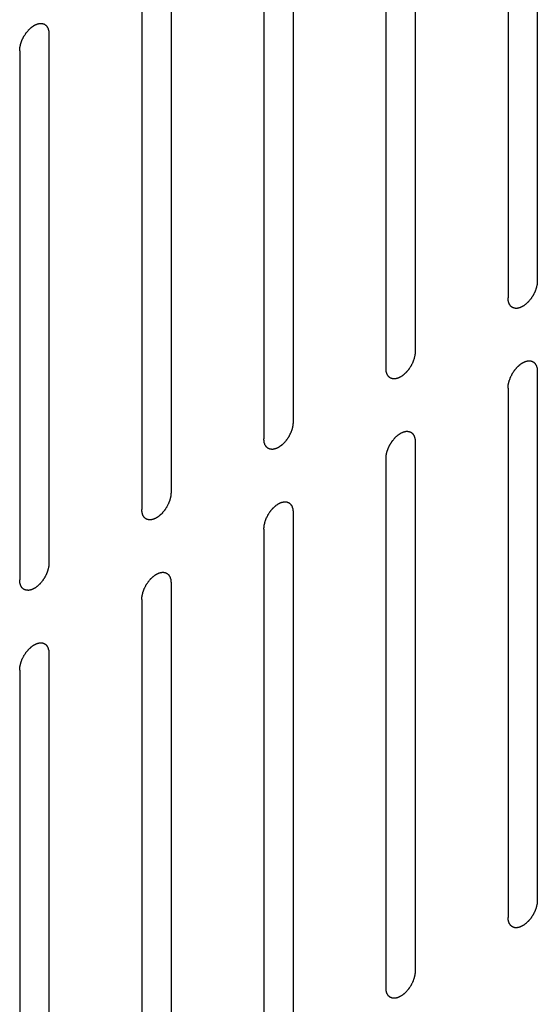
# Model space of a CAD drawing. Header units: inches. Extents: x 5 to 265, y 5 to 171.
# Tile 85 of 212: x 200.024 to 200.962, y 81.081 to 82.866. Entities that reach past the tile are written whole.
import ezdxf

# ---------------------------------------------------------------- set-up
doc = ezdxf.new("R2010")
doc.units = ezdxf.units.IN
doc.header["$LTSCALE"] = 14.96
doc.header["$MEASUREMENT"] = 0
doc.layers.get('0').update_dxf_attribs({"linetype": 'CONTINUOUS'})

msp = doc.modelspace()

# ---------------------------------------------------------------- linework, layer by layer
at = {"color": 7, "linetype": 'Continuous'}
for p, q in [((200.9624, 83.3513), (200.9624, 82.3919)), ((200.9094, 83.3207), (200.9094, 82.3613)), ((200.7411, 83.2235), (200.7411, 82.2641)), ((200.688, 83.1929), (200.688, 82.2335)), ((200.5197, 83.0957), (200.5197, 82.1363)), ((200.4667, 83.0651), (200.4667, 82.1057)), ((200.2984, 82.9679), (200.2984, 82.0085)), ((200.2454, 82.9373), (200.2454, 81.9779)), ((200.0771, 82.8401), (200.0771, 81.8808)), ((200.0241, 82.8095), (200.0241, 81.8501)), ((200.9624, 82.2286), (200.9624, 81.2692)), ((200.9094, 82.198), (200.9094, 81.2386)), ((200.7411, 82.1008), (200.7411, 81.1414)), ((200.688, 82.0702), (200.688, 81.1108)), ((200.5197, 81.973), (200.5197, 81.0136)), ((200.4667, 81.9424), (200.4667, 80.983)), ((200.2984, 81.8452), (200.2984, 80.8858)), ((200.2454, 81.8146), (200.2454, 80.8552)), ((200.0771, 81.7175), (200.0771, 80.7581)), ((200.0241, 81.6868), (200.0241, 80.7274))]:
    msp.add_line(p, q, dxfattribs=at)
for points in [[(200.0241, 82.8095), (200.0241, 82.8101), (200.0242, 82.8111), (200.0243, 82.8126), (200.0244, 82.814), (200.0245, 82.8149), (200.0245, 82.8154), (200.0245, 82.8158), (200.0247, 82.8162), (200.0248, 82.8167), (200.025, 82.8177), (200.0253, 82.8191), (200.0256, 82.8204), (200.0258, 82.8214), (200.026, 82.8219), (200.026, 82.8224), (200.0262, 82.8228), (200.0264, 82.8233), (200.0268, 82.8243), (200.0273, 82.8257), (200.0278, 82.8271), (200.0281, 82.8281), (200.0283, 82.8286), (200.0285, 82.829), (200.0287, 82.8294), (200.029, 82.83), (200.0295, 82.831), (200.0302, 82.8323), (200.0309, 82.8337), (200.0313, 82.8347), (200.0316, 82.8352), (200.0318, 82.8357), (200.0321, 82.836), (200.0324, 82.8366), (200.033, 82.8374), (200.0338, 82.8387), (200.0347, 82.84), (200.0352, 82.8409), (200.0356, 82.8414), (200.0358, 82.8418), (200.0361, 82.8421), (200.0365, 82.8426), (200.0372, 82.8434), (200.0381, 82.8445), (200.0391, 82.8456), (200.0397, 82.8464), (200.0401, 82.8469), (200.0404, 82.8472), (200.0407, 82.8475), (200.0411, 82.8479), (200.0418, 82.8486), (200.0429, 82.8495), (200.0439, 82.8505), (200.0446, 82.8512), (200.045, 82.8515), (200.0453, 82.8518), (200.0457, 82.8521), (200.0461, 82.8524), (200.0469, 82.8529), (200.048, 82.8536), (200.049, 82.8544), (200.0498, 82.8549), (200.0502, 82.8552), (200.0506, 82.8555), (200.0509, 82.8556), (200.0513, 82.8558), (200.0521, 82.8562), (200.0532, 82.8567), (200.0542, 82.8571), (200.055, 82.8575), (200.0554, 82.8577), (200.0557, 82.8579), (200.056, 82.8579), (200.0565, 82.858), (200.0572, 82.8582), (200.0582, 82.8584), (200.0592, 82.8586), (200.06, 82.8588), (200.0604, 82.8589), (200.0607, 82.859), (200.061, 82.859), (200.0613, 82.859), (200.062, 82.8589), (200.063, 82.8589), (200.0639, 82.8589), (200.0646, 82.8588), (200.065, 82.8588), (200.0653, 82.8588), (200.0655, 82.8587), (200.0658, 82.8586), (200.0664, 82.8584), (200.0673, 82.8581), (200.0681, 82.8578), (200.0687, 82.8575), (200.0691, 82.8574), (200.0693, 82.8573), (200.0695, 82.8571), (200.0698, 82.8569), (200.0703, 82.8565), (200.071, 82.856), (200.0717, 82.8554), (200.0721, 82.855), (200.0724, 82.8548), (200.0726, 82.8546), (200.0728, 82.8543), (200.073, 82.854), (200.0733, 82.8535), (200.0738, 82.8527), (200.0743, 82.8519), (200.0747, 82.8513), (200.0749, 82.851), (200.0751, 82.8508), (200.0751, 82.8504), (200.0753, 82.85), (200.0755, 82.8493), (200.0758, 82.8483), (200.0761, 82.8473), (200.0764, 82.8466), (200.0765, 82.8462), (200.0766, 82.8459), (200.0766, 82.8455), (200.0767, 82.8451), (200.0767, 82.8442), (200.0768, 82.843), (200.077, 82.8416), (200.0771, 82.8406), (200.0771, 82.8401)], [(200.9624, 82.3919), (200.9623, 82.3914), (200.9623, 82.3903), (200.9621, 82.3888), (200.962, 82.3875), (200.962, 82.3866), (200.9619, 82.386), (200.9619, 82.3856), (200.9618, 82.3852), (200.9617, 82.3847), (200.9614, 82.3837), (200.9611, 82.3823), (200.9608, 82.381), (200.9606, 82.38), (200.9605, 82.3795), (200.9604, 82.3791), (200.9602, 82.3786), (200.96, 82.3781), (200.9597, 82.3771), (200.9592, 82.3757), (200.9587, 82.3743), (200.9583, 82.3734), (200.9581, 82.3728), (200.958, 82.3724), (200.9577, 82.372), (200.9575, 82.3714), (200.957, 82.3704), (200.9563, 82.3691), (200.9556, 82.3677), (200.9551, 82.3667), (200.9548, 82.3662), (200.9546, 82.3657), (200.9544, 82.3654), (200.954, 82.3649), (200.9535, 82.364), (200.9526, 82.3627), (200.9518, 82.3614), (200.9512, 82.3605), (200.9509, 82.36), (200.9506, 82.3596), (200.9503, 82.3593), (200.95, 82.3588), (200.9493, 82.3581), (200.9483, 82.3569), (200.9474, 82.3558), (200.9467, 82.355), (200.9463, 82.3545), (200.9461, 82.3542), (200.9458, 82.3539), (200.9453, 82.3535), (200.9446, 82.3528), (200.9436, 82.3519), (200.9426, 82.3509), (200.9418, 82.3503), (200.9414, 82.3499), (200.9411, 82.3496), (200.9408, 82.3494), (200.9403, 82.3491), (200.9396, 82.3485), (200.9385, 82.3478), (200.9374, 82.347), (200.9366, 82.3465), (200.9362, 82.3462), (200.9359, 82.3459), (200.9356, 82.3458), (200.9351, 82.3456), (200.9344, 82.3453), (200.9333, 82.3448), (200.9322, 82.3443), (200.9315, 82.3439), (200.931, 82.3437), (200.9307, 82.3435), (200.9304, 82.3435), (200.93, 82.3434), (200.9293, 82.3432), (200.9282, 82.343), (200.9272, 82.3428), (200.9265, 82.3426), (200.9261, 82.3425), (200.9258, 82.3424), (200.9255, 82.3424), (200.9251, 82.3424), (200.9244, 82.3425), (200.9235, 82.3425), (200.9225, 82.3425), (200.9219, 82.3426), (200.9215, 82.3426), (200.9212, 82.3426), (200.9209, 82.3427), (200.9206, 82.3428), (200.92, 82.343), (200.9192, 82.3433), (200.9183, 82.3437), (200.9177, 82.3439), (200.9174, 82.344), (200.9171, 82.3441), (200.9169, 82.3443), (200.9166, 82.3445), (200.9162, 82.3449), (200.9155, 82.3455), (200.9148, 82.346), (200.9143, 82.3464), (200.914, 82.3467), (200.9138, 82.3468), (200.9137, 82.3471), (200.9135, 82.3474), (200.9131, 82.3479), (200.9126, 82.3487), (200.9121, 82.3495), (200.9117, 82.3501), (200.9115, 82.3504), (200.9114, 82.3507), (200.9113, 82.351), (200.9112, 82.3514), (200.911, 82.3521), (200.9106, 82.3531), (200.9103, 82.3541), (200.9101, 82.3548), (200.91, 82.3552), (200.9099, 82.3555), (200.9099, 82.3559), (200.9098, 82.3563), (200.9097, 82.3572), (200.9096, 82.3584), (200.9095, 82.3598), (200.9094, 82.3608), (200.9094, 82.3613)], [(200.7411, 82.2641), (200.741, 82.2636), (200.7409, 82.2625), (200.7408, 82.261), (200.7407, 82.2597), (200.7406, 82.2588), (200.7406, 82.2582), (200.7406, 82.2579), (200.7405, 82.2574), (200.7403, 82.2569), (200.7401, 82.2559), (200.7398, 82.2546), (200.7395, 82.2532), (200.7393, 82.2522), (200.7392, 82.2517), (200.7391, 82.2513), (200.7389, 82.2509), (200.7387, 82.2503), (200.7384, 82.2493), (200.7379, 82.2479), (200.7373, 82.2465), (200.737, 82.2456), (200.7368, 82.245), (200.7367, 82.2446), (200.7364, 82.2442), (200.7362, 82.2436), (200.7357, 82.2427), (200.735, 82.2413), (200.7343, 82.2399), (200.7338, 82.2389), (200.7335, 82.2384), (200.7333, 82.238), (200.733, 82.2376), (200.7327, 82.2371), (200.7321, 82.2362), (200.7313, 82.2349), (200.7305, 82.2336), (200.7299, 82.2328), (200.7295, 82.2322), (200.7293, 82.2319), (200.729, 82.2315), (200.7286, 82.2311), (200.728, 82.2303), (200.727, 82.2291), (200.7261, 82.228), (200.7254, 82.2272), (200.725, 82.2268), (200.7247, 82.2264), (200.7244, 82.2261), (200.724, 82.2257), (200.7233, 82.2251), (200.7223, 82.2241), (200.7212, 82.2231), (200.7205, 82.2225), (200.7201, 82.2221), (200.7198, 82.2218), (200.7195, 82.2216), (200.719, 82.2213), (200.7183, 82.2207), (200.7172, 82.22), (200.7161, 82.2192), (200.7153, 82.2187), (200.7149, 82.2184), (200.7145, 82.2181), (200.7142, 82.218), (200.7138, 82.2178), (200.713, 82.2175), (200.712, 82.217), (200.7109, 82.2165), (200.7101, 82.2161), (200.7097, 82.2159), (200.7094, 82.2158), (200.7091, 82.2157), (200.7087, 82.2156), (200.708, 82.2155), (200.7069, 82.2152), (200.7059, 82.215), (200.7052, 82.2148), (200.7048, 82.2147), (200.7044, 82.2146), (200.7042, 82.2147), (200.7038, 82.2147), (200.7031, 82.2147), (200.7022, 82.2147), (200.7012, 82.2148), (200.7005, 82.2148), (200.7002, 82.2148), (200.6999, 82.2148), (200.6996, 82.2149), (200.6993, 82.215), (200.6987, 82.2153), (200.6978, 82.2156), (200.697, 82.2159), (200.6964, 82.2161), (200.6961, 82.2162), (200.6958, 82.2163), (200.6956, 82.2165), (200.6953, 82.2167), (200.6948, 82.2171), (200.6942, 82.2177), (200.6935, 82.2182), (200.693, 82.2186), (200.6927, 82.2189), (200.6925, 82.219), (200.6924, 82.2193), (200.6922, 82.2196), (200.6918, 82.2202), (200.6913, 82.221), (200.6908, 82.2218), (200.6904, 82.2223), (200.6902, 82.2227), (200.6901, 82.2229), (200.69, 82.2232), (200.6898, 82.2236), (200.6896, 82.2243), (200.6893, 82.2253), (200.689, 82.2263), (200.6888, 82.227), (200.6887, 82.2274), (200.6885, 82.2277), (200.6885, 82.2281), (200.6885, 82.2286), (200.6884, 82.2294), (200.6883, 82.2306), (200.6882, 82.232), (200.6881, 82.233), (200.688, 82.2335)], [(200.9094, 82.198), (200.9094, 82.1985), (200.9095, 82.1995), (200.9096, 82.2011), (200.9097, 82.2024), (200.9098, 82.2033), (200.9098, 82.2038), (200.9098, 82.2042), (200.91, 82.2046), (200.9101, 82.2052), (200.9103, 82.2061), (200.9106, 82.2075), (200.9109, 82.2089), (200.9111, 82.2098), (200.9113, 82.2104), (200.9113, 82.2108), (200.9115, 82.2112), (200.9117, 82.2118), (200.9121, 82.2127), (200.9126, 82.2141), (200.9131, 82.2155), (200.9134, 82.2165), (200.9136, 82.217), (200.9138, 82.2175), (200.914, 82.2179), (200.9143, 82.2184), (200.9148, 82.2194), (200.9155, 82.2208), (200.9162, 82.2222), (200.9166, 82.2231), (200.9169, 82.2237), (200.9171, 82.2241), (200.9174, 82.2245), (200.9177, 82.225), (200.9183, 82.2259), (200.9191, 82.2271), (200.92, 82.2284), (200.9205, 82.2293), (200.9209, 82.2298), (200.9211, 82.2302), (200.9214, 82.2305), (200.9218, 82.231), (200.9225, 82.2318), (200.9234, 82.2329), (200.9244, 82.2341), (200.925, 82.2349), (200.9254, 82.2353), (200.9257, 82.2357), (200.926, 82.2359), (200.9264, 82.2363), (200.9271, 82.237), (200.9282, 82.238), (200.9292, 82.2389), (200.9299, 82.2396), (200.9303, 82.24), (200.9306, 82.2403), (200.931, 82.2405), (200.9314, 82.2408), (200.9322, 82.2413), (200.9333, 82.2421), (200.9343, 82.2428), (200.9351, 82.2434), (200.9355, 82.2437), (200.9359, 82.2439), (200.9362, 82.244), (200.9366, 82.2442), (200.9374, 82.2446), (200.9384, 82.2451), (200.9395, 82.2456), (200.9403, 82.2459), (200.9407, 82.2461), (200.941, 82.2463), (200.9413, 82.2463), (200.9417, 82.2464), (200.9425, 82.2466), (200.9435, 82.2468), (200.9445, 82.2471), (200.9453, 82.2473), (200.9457, 82.2473), (200.946, 82.2474), (200.9463, 82.2474), (200.9466, 82.2474), (200.9473, 82.2474), (200.9483, 82.2473), (200.9492, 82.2473), (200.9499, 82.2473), (200.9503, 82.2472), (200.9506, 82.2473), (200.9508, 82.2471), (200.9511, 82.247), (200.9517, 82.2468), (200.9526, 82.2465), (200.9534, 82.2462), (200.954, 82.246), (200.9544, 82.2458), (200.9546, 82.2458), (200.9548, 82.2456), (200.9551, 82.2454), (200.9556, 82.245), (200.9563, 82.2444), (200.9569, 82.2438), (200.9574, 82.2434), (200.9577, 82.2432), (200.9579, 82.243), (200.9581, 82.2428), (200.9583, 82.2425), (200.9586, 82.2419), (200.9591, 82.2411), (200.9596, 82.2403), (200.96, 82.2397), (200.9602, 82.2394), (200.9604, 82.2392), (200.9604, 82.2389), (200.9606, 82.2385), (200.9608, 82.2378), (200.9611, 82.2368), (200.9614, 82.2357), (200.9616, 82.235), (200.9618, 82.2346), (200.9619, 82.2343), (200.9619, 82.234), (200.9619, 82.2335), (200.962, 82.2327), (200.9621, 82.2315), (200.9623, 82.23), (200.9623, 82.2291), (200.9624, 82.2286)], [(200.5197, 82.1363), (200.5197, 82.1358), (200.5196, 82.1348), (200.5195, 82.1332), (200.5194, 82.1319), (200.5193, 82.131), (200.5193, 82.1305), (200.5193, 82.1301), (200.5191, 82.1297), (200.519, 82.1291), (200.5188, 82.1282), (200.5185, 82.1268), (200.5182, 82.1254), (200.518, 82.1245), (200.5178, 82.1239), (200.5178, 82.1235), (200.5176, 82.1231), (200.5174, 82.1225), (200.517, 82.1215), (200.5165, 82.1202), (200.516, 82.1188), (200.5157, 82.1178), (200.5155, 82.1172), (200.5153, 82.1168), (200.5151, 82.1164), (200.5148, 82.1158), (200.5143, 82.1149), (200.5136, 82.1135), (200.5129, 82.1121), (200.5125, 82.1112), (200.5122, 82.1106), (200.512, 82.1102), (200.5117, 82.1098), (200.5114, 82.1093), (200.5108, 82.1084), (200.51, 82.1071), (200.5091, 82.1059), (200.5086, 82.105), (200.5082, 82.1045), (200.508, 82.1041), (200.5077, 82.1037), (200.5073, 82.1033), (200.5066, 82.1025), (200.5057, 82.1014), (200.5047, 82.1002), (200.5041, 82.0994), (200.5037, 82.099), (200.5034, 82.0986), (200.5031, 82.0983), (200.5027, 82.098), (200.502, 82.0973), (200.5009, 82.0963), (200.4999, 82.0954), (200.4992, 82.0947), (200.4988, 82.0943), (200.4985, 82.094), (200.4981, 82.0938), (200.4977, 82.0935), (200.4969, 82.093), (200.4958, 82.0922), (200.4948, 82.0915), (200.494, 82.0909), (200.4936, 82.0906), (200.4932, 82.0904), (200.4929, 82.0902), (200.4925, 82.09), (200.4917, 82.0897), (200.4906, 82.0892), (200.4896, 82.0887), (200.4888, 82.0883), (200.4884, 82.0882), (200.4881, 82.088), (200.4878, 82.0879), (200.4874, 82.0878), (200.4866, 82.0877), (200.4856, 82.0874), (200.4846, 82.0872), (200.4838, 82.087), (200.4834, 82.0869), (200.4831, 82.0868), (200.4828, 82.0869), (200.4825, 82.0869), (200.4818, 82.0869), (200.4808, 82.0869), (200.4799, 82.087), (200.4792, 82.087), (200.4788, 82.087), (200.4785, 82.087), (200.4783, 82.0871), (200.478, 82.0873), (200.4774, 82.0875), (200.4765, 82.0878), (200.4757, 82.0881), (200.4751, 82.0883), (200.4747, 82.0884), (200.4745, 82.0885), (200.4743, 82.0887), (200.474, 82.0889), (200.4735, 82.0893), (200.4728, 82.0899), (200.4721, 82.0905), (200.4717, 82.0909), (200.4714, 82.0911), (200.4712, 82.0912), (200.471, 82.0915), (200.4708, 82.0918), (200.4705, 82.0924), (200.47, 82.0932), (200.4695, 82.094), (200.4691, 82.0945), (200.4689, 82.0949), (200.4687, 82.0951), (200.4687, 82.0954), (200.4685, 82.0958), (200.4683, 82.0965), (200.468, 82.0975), (200.4677, 82.0985), (200.4674, 82.0992), (200.4673, 82.0997), (200.4672, 82.0999), (200.4672, 82.1003), (200.4672, 82.1008), (200.4671, 82.1016), (200.467, 82.1028), (200.4668, 82.1043), (200.4668, 82.1052), (200.4667, 82.1057)], [(200.688, 82.0702), (200.6881, 82.0707), (200.6882, 82.0717), (200.6883, 82.0733), (200.6884, 82.0746), (200.6885, 82.0755), (200.6885, 82.076), (200.6885, 82.0764), (200.6886, 82.0768), (200.6888, 82.0774), (200.689, 82.0783), (200.6893, 82.0797), (200.6896, 82.0811), (200.6898, 82.082), (200.6899, 82.0826), (200.69, 82.083), (200.6902, 82.0834), (200.6904, 82.084), (200.6907, 82.085), (200.6912, 82.0863), (200.6918, 82.0877), (200.6921, 82.0887), (200.6923, 82.0893), (200.6924, 82.0897), (200.6927, 82.0901), (200.6929, 82.0907), (200.6934, 82.0916), (200.6941, 82.093), (200.6948, 82.0944), (200.6953, 82.0953), (200.6956, 82.0959), (200.6958, 82.0963), (200.6961, 82.0967), (200.6964, 82.0972), (200.697, 82.0981), (200.6978, 82.0994), (200.6986, 82.1006), (200.6992, 82.1015), (200.6996, 82.102), (200.6998, 82.1024), (200.7001, 82.1028), (200.7005, 82.1032), (200.7011, 82.104), (200.7021, 82.1051), (200.703, 82.1063), (200.7037, 82.1071), (200.7041, 82.1075), (200.7044, 82.1079), (200.7047, 82.1082), (200.7051, 82.1085), (200.7058, 82.1092), (200.7068, 82.1102), (200.7079, 82.1111), (200.7086, 82.1118), (200.709, 82.1122), (200.7093, 82.1125), (200.7096, 82.1127), (200.7101, 82.113), (200.7108, 82.1135), (200.7119, 82.1143), (200.713, 82.115), (200.7138, 82.1156), (200.7142, 82.1159), (200.7145, 82.1161), (200.7149, 82.1163), (200.7153, 82.1165), (200.7161, 82.1168), (200.7171, 82.1173), (200.7182, 82.1178), (200.7189, 82.1182), (200.7194, 82.1183), (200.7197, 82.1185), (200.72, 82.1186), (200.7204, 82.1187), (200.7211, 82.1188), (200.7222, 82.1191), (200.7232, 82.1193), (200.7239, 82.1195), (200.7243, 82.1196), (200.7247, 82.1197), (200.7249, 82.1196), (200.7253, 82.1196), (200.726, 82.1196), (200.7269, 82.1196), (200.7279, 82.1195), (200.7286, 82.1195), (200.7289, 82.1195), (200.7292, 82.1195), (200.7295, 82.1194), (200.7298, 82.1193), (200.7304, 82.119), (200.7313, 82.1187), (200.7321, 82.1184), (200.7327, 82.1182), (200.733, 82.1181), (200.7333, 82.118), (200.7335, 82.1178), (200.7338, 82.1176), (200.7343, 82.1172), (200.7349, 82.1166), (200.7356, 82.116), (200.7361, 82.1156), (200.7364, 82.1154), (200.7366, 82.1153), (200.7367, 82.115), (200.7369, 82.1147), (200.7373, 82.1141), (200.7378, 82.1133), (200.7383, 82.1125), (200.7387, 82.112), (200.7389, 82.1116), (200.739, 82.1114), (200.7391, 82.1111), (200.7393, 82.1107), (200.7395, 82.11), (200.7398, 82.109), (200.7401, 82.108), (200.7403, 82.1073), (200.7404, 82.1068), (200.7406, 82.1066), (200.7406, 82.1062), (200.7406, 82.1057), (200.7407, 82.1049), (200.7408, 82.1037), (200.7409, 82.1022), (200.741, 82.1013), (200.7411, 82.1008)], [(200.2984, 82.0085), (200.2984, 82.008), (200.2983, 82.007), (200.2982, 82.0054), (200.2981, 82.0041), (200.298, 82.0032), (200.2979, 82.0027), (200.2979, 82.0023), (200.2978, 82.0019), (200.2977, 82.0013), (200.2975, 82.0004), (200.2972, 81.999), (200.2969, 81.9976), (200.2966, 81.9967), (200.2965, 81.9961), (200.2964, 81.9957), (200.2963, 81.9953), (200.2961, 81.9947), (200.2957, 81.9938), (200.2952, 81.9924), (200.2947, 81.991), (200.2943, 81.99), (200.2941, 81.9895), (200.294, 81.989), (200.2938, 81.9886), (200.2935, 81.9881), (200.293, 81.9871), (200.2923, 81.9857), (200.2916, 81.9843), (200.2911, 81.9834), (200.2909, 81.9828), (200.2907, 81.9824), (200.2904, 81.982), (200.2901, 81.9815), (200.2895, 81.9806), (200.2887, 81.9794), (200.2878, 81.9781), (200.2872, 81.9772), (200.2869, 81.9767), (200.2867, 81.9763), (200.2864, 81.976), (200.286, 81.9755), (200.2853, 81.9747), (200.2844, 81.9736), (200.2834, 81.9724), (200.2828, 81.9716), (200.2824, 81.9712), (200.2821, 81.9708), (200.2818, 81.9706), (200.2814, 81.9702), (200.2806, 81.9695), (200.2796, 81.9685), (200.2786, 81.9676), (200.2779, 81.9669), (200.2775, 81.9665), (200.2771, 81.9662), (200.2768, 81.966), (200.2764, 81.9657), (200.2756, 81.9652), (200.2745, 81.9644), (200.2734, 81.9637), (200.2727, 81.9631), (200.2722, 81.9628), (200.2719, 81.9626), (200.2716, 81.9625), (200.2711, 81.9623), (200.2704, 81.9619), (200.2693, 81.9614), (200.2683, 81.9609), (200.2675, 81.9606), (200.2671, 81.9604), (200.2667, 81.9602), (200.2664, 81.9602), (200.266, 81.9601), (200.2653, 81.9599), (200.2643, 81.9597), (200.2632, 81.9594), (200.2625, 81.9592), (200.2621, 81.9592), (200.2618, 81.9591), (200.2615, 81.9591), (200.2611, 81.9591), (200.2605, 81.9591), (200.2595, 81.9592), (200.2586, 81.9592), (200.2579, 81.9592), (200.2575, 81.9593), (200.2572, 81.9592), (200.257, 81.9594), (200.2566, 81.9595), (200.256, 81.9597), (200.2552, 81.96), (200.2543, 81.9603), (200.2537, 81.9605), (200.2534, 81.9607), (200.2531, 81.9607), (200.2529, 81.9609), (200.2527, 81.9611), (200.2522, 81.9615), (200.2515, 81.9621), (200.2508, 81.9627), (200.2503, 81.9631), (200.2501, 81.9633), (200.2499, 81.9635), (200.2497, 81.9637), (200.2495, 81.964), (200.2492, 81.9646), (200.2486, 81.9654), (200.2481, 81.9662), (200.2478, 81.9668), (200.2476, 81.9671), (200.2474, 81.9673), (200.2473, 81.9676), (200.2472, 81.968), (200.247, 81.9687), (200.2467, 81.9697), (200.2464, 81.9708), (200.2461, 81.9715), (200.246, 81.9719), (200.2459, 81.9722), (200.2459, 81.9725), (200.2458, 81.973), (200.2458, 81.9738), (200.2456, 81.975), (200.2455, 81.9765), (200.2454, 81.9774), (200.2454, 81.9779)], [(200.4667, 81.9424), (200.4668, 81.9429), (200.4668, 81.944), (200.467, 81.9455), (200.4671, 81.9468), (200.4671, 81.9477), (200.4672, 81.9483), (200.4672, 81.9486), (200.4673, 81.9491), (200.4674, 81.9496), (200.4677, 81.9506), (200.468, 81.9519), (200.4683, 81.9533), (200.4685, 81.9543), (200.4686, 81.9548), (200.4687, 81.9552), (200.4689, 81.9556), (200.4691, 81.9562), (200.4694, 81.9572), (200.4699, 81.9586), (200.4704, 81.96), (200.4708, 81.9609), (200.471, 81.9615), (200.4711, 81.9619), (200.4714, 81.9623), (200.4716, 81.9629), (200.4721, 81.9638), (200.4728, 81.9652), (200.4735, 81.9666), (200.474, 81.9676), (200.4743, 81.9681), (200.4745, 81.9685), (200.4747, 81.9689), (200.4751, 81.9694), (200.4756, 81.9703), (200.4765, 81.9716), (200.4773, 81.9729), (200.4779, 81.9737), (200.4782, 81.9743), (200.4785, 81.9746), (200.4788, 81.975), (200.4791, 81.9754), (200.4798, 81.9762), (200.4808, 81.9774), (200.4817, 81.9785), (200.4824, 81.9793), (200.4828, 81.9797), (200.483, 81.9801), (200.4833, 81.9804), (200.4838, 81.9808), (200.4845, 81.9814), (200.4855, 81.9824), (200.4865, 81.9834), (200.4873, 81.984), (200.4877, 81.9844), (200.488, 81.9847), (200.4883, 81.9849), (200.4887, 81.9852), (200.4895, 81.9858), (200.4906, 81.9865), (200.4917, 81.9873), (200.4925, 81.9878), (200.4929, 81.9881), (200.4932, 81.9884), (200.4935, 81.9885), (200.494, 81.9887), (200.4947, 81.989), (200.4958, 81.9895), (200.4969, 81.99), (200.4976, 81.9904), (200.4981, 81.9906), (200.4984, 81.9907), (200.4987, 81.9908), (200.4991, 81.9909), (200.4998, 81.991), (200.5009, 81.9913), (200.5019, 81.9915), (200.5026, 81.9917), (200.503, 81.9918), (200.5033, 81.9919), (200.5036, 81.9918), (200.504, 81.9918), (200.5047, 81.9918), (200.5056, 81.9918), (200.5066, 81.9917), (200.5072, 81.9917), (200.5076, 81.9917), (200.5079, 81.9917), (200.5082, 81.9916), (200.5085, 81.9915), (200.5091, 81.9912), (200.5099, 81.9909), (200.5108, 81.9906), (200.5114, 81.9904), (200.5117, 81.9903), (200.512, 81.9902), (200.5122, 81.99), (200.5125, 81.9898), (200.5129, 81.9894), (200.5136, 81.9888), (200.5143, 81.9883), (200.5148, 81.9879), (200.5151, 81.9876), (200.5153, 81.9875), (200.5154, 81.9872), (200.5156, 81.9869), (200.516, 81.9863), (200.5165, 81.9855), (200.517, 81.9847), (200.5174, 81.9842), (200.5175, 81.9838), (200.5177, 81.9836), (200.5178, 81.9833), (200.5179, 81.9829), (200.5181, 81.9822), (200.5185, 81.9812), (200.5188, 81.9802), (200.519, 81.9795), (200.5191, 81.9791), (200.5192, 81.9788), (200.5192, 81.9784), (200.5193, 81.9779), (200.5194, 81.9771), (200.5195, 81.9759), (200.5196, 81.9745), (200.5197, 81.9735), (200.5197, 81.973)], [(200.0771, 81.8808), (200.0771, 81.8802), (200.077, 81.8792), (200.0768, 81.8776), (200.0767, 81.8763), (200.0767, 81.8754), (200.0766, 81.8749), (200.0766, 81.8745), (200.0765, 81.8741), (200.0764, 81.8736), (200.0762, 81.8726), (200.0758, 81.8712), (200.0755, 81.8699), (200.0753, 81.8689), (200.0752, 81.8683), (200.0751, 81.8679), (200.0749, 81.8675), (200.0747, 81.867), (200.0744, 81.866), (200.0739, 81.8646), (200.0734, 81.8632), (200.073, 81.8622), (200.0728, 81.8617), (200.0727, 81.8613), (200.0725, 81.8608), (200.0722, 81.8603), (200.0717, 81.8593), (200.071, 81.8579), (200.0703, 81.8566), (200.0698, 81.8556), (200.0695, 81.855), (200.0693, 81.8546), (200.0691, 81.8542), (200.0687, 81.8537), (200.0682, 81.8528), (200.0673, 81.8516), (200.0665, 81.8503), (200.0659, 81.8494), (200.0656, 81.8489), (200.0653, 81.8485), (200.065, 81.8482), (200.0647, 81.8477), (200.064, 81.8469), (200.063, 81.8458), (200.0621, 81.8447), (200.0614, 81.8439), (200.0611, 81.8434), (200.0608, 81.843), (200.0605, 81.8428), (200.06, 81.8424), (200.0593, 81.8417), (200.0583, 81.8408), (200.0573, 81.8398), (200.0565, 81.8391), (200.0561, 81.8388), (200.0558, 81.8384), (200.0555, 81.8382), (200.0551, 81.8379), (200.0543, 81.8374), (200.0532, 81.8366), (200.0521, 81.8359), (200.0513, 81.8354), (200.0509, 81.8351), (200.0506, 81.8348), (200.0503, 81.8347), (200.0498, 81.8345), (200.0491, 81.8341), (200.048, 81.8336), (200.0469, 81.8331), (200.0462, 81.8328), (200.0458, 81.8326), (200.0454, 81.8324), (200.0451, 81.8324), (200.0447, 81.8323), (200.044, 81.8321), (200.0429, 81.8319), (200.0419, 81.8316), (200.0412, 81.8315), (200.0408, 81.8314), (200.0405, 81.8313), (200.0402, 81.8313), (200.0398, 81.8313), (200.0391, 81.8314), (200.0382, 81.8314), (200.0372, 81.8314), (200.0366, 81.8314), (200.0362, 81.8315), (200.0359, 81.8315), (200.0357, 81.8316), (200.0353, 81.8317), (200.0347, 81.8319), (200.0339, 81.8322), (200.033, 81.8325), (200.0324, 81.8328), (200.0321, 81.8329), (200.0318, 81.833), (200.0316, 81.8331), (200.0313, 81.8334), (200.0309, 81.8338), (200.0302, 81.8343), (200.0295, 81.8349), (200.029, 81.8353), (200.0288, 81.8355), (200.0285, 81.8357), (200.0284, 81.8359), (200.0282, 81.8363), (200.0278, 81.8368), (200.0273, 81.8376), (200.0268, 81.8384), (200.0265, 81.839), (200.0263, 81.8393), (200.0261, 81.8395), (200.026, 81.8399), (200.0259, 81.8403), (200.0257, 81.841), (200.0253, 81.842), (200.025, 81.843), (200.0248, 81.8437), (200.0247, 81.8441), (200.0246, 81.8444), (200.0246, 81.8448), (200.0245, 81.8452), (200.0244, 81.8461), (200.0243, 81.8473), (200.0242, 81.8487), (200.0241, 81.8497), (200.0241, 81.8501)], [(200.2454, 81.8146), (200.2454, 81.8151), (200.2455, 81.8162), (200.2456, 81.8177), (200.2457, 81.819), (200.2458, 81.8199), (200.2459, 81.8205), (200.2459, 81.8209), (200.246, 81.8213), (200.2461, 81.8218), (200.2463, 81.8228), (200.2466, 81.8242), (200.247, 81.8255), (200.2472, 81.8265), (200.2473, 81.827), (200.2474, 81.8274), (200.2475, 81.8279), (200.2477, 81.8284), (200.2481, 81.8294), (200.2486, 81.8308), (200.2491, 81.8322), (200.2495, 81.8331), (200.2497, 81.8337), (200.2498, 81.8341), (200.25, 81.8345), (200.2503, 81.8351), (200.2508, 81.8361), (200.2515, 81.8374), (200.2522, 81.8388), (200.2527, 81.8398), (200.2529, 81.8403), (200.2531, 81.8408), (200.2534, 81.8411), (200.2537, 81.8416), (200.2543, 81.8425), (200.2552, 81.8438), (200.256, 81.8451), (200.2566, 81.846), (200.2569, 81.8465), (200.2571, 81.8469), (200.2574, 81.8472), (200.2578, 81.8477), (200.2585, 81.8484), (200.2594, 81.8496), (200.2604, 81.8507), (200.261, 81.8515), (200.2614, 81.852), (200.2617, 81.8523), (200.262, 81.8526), (200.2624, 81.853), (200.2632, 81.8537), (200.2642, 81.8546), (200.2652, 81.8556), (200.2659, 81.8562), (200.2664, 81.8566), (200.2667, 81.8569), (200.267, 81.8571), (200.2674, 81.8574), (200.2682, 81.858), (200.2693, 81.8587), (200.2704, 81.8595), (200.2711, 81.86), (200.2716, 81.8603), (200.2719, 81.8606), (200.2722, 81.8607), (200.2727, 81.8609), (200.2734, 81.8612), (200.2745, 81.8617), (200.2755, 81.8622), (200.2763, 81.8626), (200.2767, 81.8628), (200.2771, 81.863), (200.2774, 81.863), (200.2778, 81.8631), (200.2785, 81.8633), (200.2795, 81.8635), (200.2806, 81.8637), (200.2813, 81.8639), (200.2817, 81.864), (200.282, 81.8641), (200.2823, 81.8641), (200.2827, 81.8641), (200.2833, 81.864), (200.2843, 81.864), (200.2852, 81.864), (200.2859, 81.8639), (200.2863, 81.8639), (200.2866, 81.8639), (200.2868, 81.8638), (200.2872, 81.8637), (200.2878, 81.8635), (200.2886, 81.8632), (200.2895, 81.8628), (200.2901, 81.8626), (200.2904, 81.8625), (200.2907, 81.8624), (200.2909, 81.8622), (200.2911, 81.862), (200.2916, 81.8616), (200.2923, 81.861), (200.293, 81.8605), (200.2935, 81.8601), (200.2937, 81.8598), (200.294, 81.8597), (200.2941, 81.8594), (200.2943, 81.8591), (200.2946, 81.8586), (200.2952, 81.8578), (200.2957, 81.857), (200.296, 81.8564), (200.2962, 81.8561), (200.2964, 81.8558), (200.2965, 81.8555), (200.2966, 81.8551), (200.2968, 81.8544), (200.2971, 81.8534), (200.2975, 81.8524), (200.2977, 81.8517), (200.2978, 81.8513), (200.2979, 81.851), (200.2979, 81.8506), (200.298, 81.8502), (200.298, 81.8493), (200.2982, 81.8481), (200.2983, 81.8467), (200.2984, 81.8457), (200.2984, 81.8452)], [(200.0241, 81.6868), (200.0241, 81.6874), (200.0242, 81.6884), (200.0243, 81.69), (200.0244, 81.6913), (200.0245, 81.6922), (200.0245, 81.6927), (200.0245, 81.6931), (200.0247, 81.6935), (200.0248, 81.694), (200.025, 81.695), (200.0253, 81.6964), (200.0256, 81.6977), (200.0258, 81.6987), (200.026, 81.6993), (200.026, 81.6997), (200.0262, 81.7001), (200.0264, 81.7006), (200.0268, 81.7016), (200.0273, 81.703), (200.0278, 81.7044), (200.0281, 81.7054), (200.0283, 81.7059), (200.0285, 81.7063), (200.0287, 81.7068), (200.029, 81.7073), (200.0295, 81.7083), (200.0302, 81.7097), (200.0309, 81.711), (200.0313, 81.712), (200.0316, 81.7126), (200.0318, 81.713), (200.0321, 81.7134), (200.0324, 81.7139), (200.033, 81.7148), (200.0338, 81.716), (200.0347, 81.7173), (200.0352, 81.7182), (200.0356, 81.7187), (200.0358, 81.7191), (200.0361, 81.7194), (200.0365, 81.7199), (200.0372, 81.7207), (200.0381, 81.7218), (200.0391, 81.7229), (200.0397, 81.7237), (200.0401, 81.7242), (200.0404, 81.7245), (200.0407, 81.7248), (200.0411, 81.7252), (200.0418, 81.7259), (200.0429, 81.7268), (200.0439, 81.7278), (200.0446, 81.7285), (200.045, 81.7288), (200.0453, 81.7292), (200.0457, 81.7294), (200.0461, 81.7297), (200.0469, 81.7302), (200.048, 81.731), (200.049, 81.7317), (200.0498, 81.7322), (200.0502, 81.7325), (200.0506, 81.7328), (200.0509, 81.7329), (200.0513, 81.7331), (200.0521, 81.7335), (200.0532, 81.734), (200.0542, 81.7345), (200.055, 81.7348), (200.0554, 81.735), (200.0557, 81.7352), (200.056, 81.7352), (200.0565, 81.7353), (200.0572, 81.7355), (200.0582, 81.7357), (200.0592, 81.736), (200.06, 81.7361), (200.0604, 81.7362), (200.0607, 81.7363), (200.061, 81.7363), (200.0613, 81.7363), (200.062, 81.7362), (200.063, 81.7362), (200.0639, 81.7362), (200.0646, 81.7362), (200.065, 81.7361), (200.0653, 81.7361), (200.0655, 81.736), (200.0658, 81.7359), (200.0664, 81.7357), (200.0673, 81.7354), (200.0681, 81.7351), (200.0687, 81.7348), (200.0691, 81.7347), (200.0693, 81.7346), (200.0695, 81.7344), (200.0698, 81.7342), (200.0703, 81.7338), (200.071, 81.7333), (200.0717, 81.7327), (200.0721, 81.7323), (200.0724, 81.7321), (200.0726, 81.7319), (200.0728, 81.7317), (200.073, 81.7313), (200.0733, 81.7308), (200.0738, 81.73), (200.0743, 81.7292), (200.0747, 81.7286), (200.0749, 81.7283), (200.0751, 81.7281), (200.0751, 81.7277), (200.0753, 81.7273), (200.0755, 81.7266), (200.0758, 81.7256), (200.0761, 81.7246), (200.0764, 81.7239), (200.0765, 81.7235), (200.0766, 81.7232), (200.0766, 81.7228), (200.0767, 81.7224), (200.0767, 81.7215), (200.0768, 81.7203), (200.077, 81.7189), (200.0771, 81.7179), (200.0771, 81.7175)], [(200.9624, 81.2692), (200.9623, 81.2687), (200.9623, 81.2676), (200.9621, 81.2661), (200.962, 81.2648), (200.962, 81.2639), (200.9619, 81.2633), (200.9619, 81.263), (200.9618, 81.2625), (200.9617, 81.262), (200.9614, 81.261), (200.9611, 81.2597), (200.9608, 81.2583), (200.9606, 81.2573), (200.9605, 81.2568), (200.9604, 81.2564), (200.9602, 81.2559), (200.96, 81.2554), (200.9597, 81.2544), (200.9592, 81.253), (200.9587, 81.2516), (200.9583, 81.2507), (200.9581, 81.2501), (200.958, 81.2497), (200.9577, 81.2493), (200.9575, 81.2487), (200.957, 81.2478), (200.9563, 81.2464), (200.9556, 81.245), (200.9551, 81.244), (200.9548, 81.2435), (200.9546, 81.243), (200.9544, 81.2427), (200.954, 81.2422), (200.9535, 81.2413), (200.9526, 81.24), (200.9518, 81.2387), (200.9512, 81.2378), (200.9509, 81.2373), (200.9506, 81.2369), (200.9503, 81.2366), (200.95, 81.2362), (200.9493, 81.2354), (200.9483, 81.2342), (200.9474, 81.2331), (200.9467, 81.2323), (200.9463, 81.2318), (200.9461, 81.2315), (200.9458, 81.2312), (200.9453, 81.2308), (200.9446, 81.2302), (200.9436, 81.2292), (200.9426, 81.2282), (200.9418, 81.2276), (200.9414, 81.2272), (200.9411, 81.2269), (200.9408, 81.2267), (200.9403, 81.2264), (200.9396, 81.2258), (200.9385, 81.2251), (200.9374, 81.2243), (200.9366, 81.2238), (200.9362, 81.2235), (200.9359, 81.2232), (200.9356, 81.2231), (200.9351, 81.2229), (200.9344, 81.2226), (200.9333, 81.2221), (200.9322, 81.2216), (200.9315, 81.2212), (200.931, 81.221), (200.9307, 81.2208), (200.9304, 81.2208), (200.93, 81.2207), (200.9293, 81.2205), (200.9282, 81.2203), (200.9272, 81.2201), (200.9265, 81.2199), (200.9261, 81.2198), (200.9258, 81.2197), (200.9255, 81.2198), (200.9251, 81.2198), (200.9244, 81.2198), (200.9235, 81.2198), (200.9225, 81.2199), (200.9219, 81.2199), (200.9215, 81.2199), (200.9212, 81.2199), (200.9209, 81.22), (200.9206, 81.2201), (200.92, 81.2203), (200.9192, 81.2207), (200.9183, 81.221), (200.9177, 81.2212), (200.9174, 81.2213), (200.9171, 81.2214), (200.9169, 81.2216), (200.9166, 81.2218), (200.9162, 81.2222), (200.9155, 81.2228), (200.9148, 81.2233), (200.9143, 81.2237), (200.914, 81.224), (200.9138, 81.2241), (200.9137, 81.2244), (200.9135, 81.2247), (200.9131, 81.2253), (200.9126, 81.2261), (200.9121, 81.2269), (200.9117, 81.2274), (200.9115, 81.2277), (200.9114, 81.228), (200.9113, 81.2283), (200.9112, 81.2287), (200.911, 81.2294), (200.9106, 81.2304), (200.9103, 81.2314), (200.9101, 81.2321), (200.91, 81.2325), (200.9099, 81.2328), (200.9099, 81.2332), (200.9098, 81.2337), (200.9097, 81.2345), (200.9096, 81.2357), (200.9095, 81.2371), (200.9094, 81.2381), (200.9094, 81.2386)], [(200.7411, 81.1414), (200.741, 81.1409), (200.7409, 81.1398), (200.7408, 81.1383), (200.7407, 81.137), (200.7406, 81.1361), (200.7406, 81.1356), (200.7406, 81.1352), (200.7405, 81.1348), (200.7403, 81.1342), (200.7401, 81.1332), (200.7398, 81.1319), (200.7395, 81.1305), (200.7393, 81.1295), (200.7392, 81.129), (200.7391, 81.1286), (200.7389, 81.1282), (200.7387, 81.1276), (200.7384, 81.1266), (200.7379, 81.1252), (200.7373, 81.1239), (200.737, 81.1229), (200.7368, 81.1223), (200.7367, 81.1219), (200.7364, 81.1215), (200.7362, 81.1209), (200.7357, 81.12), (200.735, 81.1186), (200.7343, 81.1172), (200.7338, 81.1162), (200.7335, 81.1157), (200.7333, 81.1153), (200.733, 81.1149), (200.7327, 81.1144), (200.7321, 81.1135), (200.7313, 81.1122), (200.7305, 81.111), (200.7299, 81.1101), (200.7295, 81.1096), (200.7293, 81.1092), (200.729, 81.1088), (200.7286, 81.1084), (200.728, 81.1076), (200.727, 81.1064), (200.7261, 81.1053), (200.7254, 81.1045), (200.725, 81.1041), (200.7247, 81.1037), (200.7244, 81.1034), (200.724, 81.103), (200.7233, 81.1024), (200.7223, 81.1014), (200.7212, 81.1005), (200.7205, 81.0998), (200.7201, 81.0994), (200.7198, 81.0991), (200.7195, 81.0989), (200.719, 81.0986), (200.7183, 81.0981), (200.7172, 81.0973), (200.7161, 81.0965), (200.7153, 81.096), (200.7149, 81.0957), (200.7145, 81.0955), (200.7142, 81.0953), (200.7138, 81.0951), (200.713, 81.0948), (200.712, 81.0943), (200.7109, 81.0938), (200.7101, 81.0934), (200.7097, 81.0932), (200.7094, 81.0931), (200.7091, 81.093), (200.7087, 81.0929), (200.708, 81.0928), (200.7069, 81.0925), (200.7059, 81.0923), (200.7052, 81.0921), (200.7048, 81.092), (200.7044, 81.0919), (200.7042, 81.092), (200.7038, 81.092), (200.7031, 81.092), (200.7022, 81.092), (200.7012, 81.0921), (200.7005, 81.0921), (200.7002, 81.0921), (200.6999, 81.0921), (200.6996, 81.0922), (200.6993, 81.0923), (200.6987, 81.0926), (200.6978, 81.0929), (200.697, 81.0932), (200.6964, 81.0934), (200.6961, 81.0935), (200.6958, 81.0936), (200.6956, 81.0938), (200.6953, 81.094), (200.6948, 81.0944), (200.6942, 81.095), (200.6935, 81.0956), (200.693, 81.0959), (200.6927, 81.0962), (200.6925, 81.0963), (200.6924, 81.0966), (200.6922, 81.0969), (200.6918, 81.0975), (200.6913, 81.0983), (200.6908, 81.0991), (200.6904, 81.0996), (200.6902, 81.1), (200.6901, 81.1002), (200.69, 81.1005), (200.6898, 81.1009), (200.6896, 81.1016), (200.6893, 81.1026), (200.689, 81.1036), (200.6888, 81.1043), (200.6887, 81.1047), (200.6885, 81.105), (200.6885, 81.1054), (200.6885, 81.1059), (200.6884, 81.1067), (200.6883, 81.1079), (200.6882, 81.1094), (200.6881, 81.1103), (200.688, 81.1108)]]:
    msp.add_open_spline(points, degree=3, knots=[0, 0, 0, 0, 0.015625, 0.03125, 0.046875, 0.054688, 0.058594, 0.0625, 0.066406, 0.070312, 0.078125, 0.09375, 0.109375, 0.117188, 0.121094, 0.125, 0.128906, 0.132812, 0.140625, 0.15625, 0.171875, 0.179688, 0.183594, 0.1875, 0.191406, 0.195312, 0.203125, 0.21875, 0.234375, 0.242188, 0.246094, 0.25, 0.253906, 0.257812, 0.265625, 0.28125, 0.296875, 0.304688, 0.308594, 0.3125, 0.316406, 0.320312, 0.328125, 0.34375, 0.359375, 0.367188, 0.371094, 0.375, 0.378906, 0.382812, 0.390625, 0.40625, 0.421875, 0.429688, 0.433594, 0.4375, 0.441406, 0.445312, 0.453125, 0.46875, 0.484375, 0.492188, 0.496094, 0.5, 0.503906, 0.507812, 0.515625, 0.53125, 0.546875, 0.554688, 0.558594, 0.5625, 0.566406, 0.570312, 0.578125, 0.59375, 0.609375, 0.617188, 0.621094, 0.625, 0.628906, 0.632812, 0.640625, 0.65625, 0.671875, 0.679688, 0.683594, 0.6875, 0.691406, 0.695312, 0.703125, 0.71875, 0.734375, 0.742188, 0.746094, 0.75, 0.753906, 0.757812, 0.765625, 0.78125, 0.796875, 0.804688, 0.808594, 0.8125, 0.816406, 0.820312, 0.828125, 0.84375, 0.859375, 0.867188, 0.871094, 0.875, 0.878906, 0.882812, 0.890625, 0.90625, 0.921875, 0.929688, 0.933594, 0.9375, 0.941406, 0.945312, 0.953125, 0.96875, 0.984375, 1, 1, 1, 1], dxfattribs=at)

doc.saveas('drawing.dxf')
